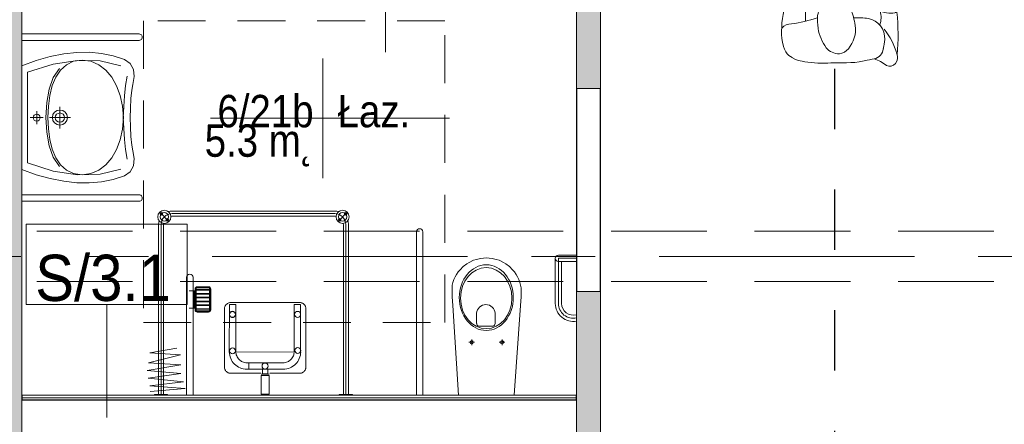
# Model space of a CAD drawing. Header units: centimetres. Extents: x -1631 to 1829, y -257 to 3158.
# Tile 109 of 129: x 8 to 498, y 2245 to 2446. Entities that reach past the tile are written whole.
import ezdxf

# ---------------------------------------------------------------- set-up
doc = ezdxf.new("R2010")
doc.units = ezdxf.units.CM
for name, pattern in [('Dash', [60, 30, -30]), ('Kreska', [20, 10, -10]), ('Oś', [222.25, 127, -31.75, 31.75, -31.75]), ('Ponad', [39.688, 23.813, -15.875]), ('Ukryte', [71.438, 47.625, -23.813])]:
    doc.linetypes.add(name, pattern=pattern)
for name, color, linetype, lineweight in [('A-ANNO-NOTE', 131, 'Continuous', 9), ('A-AREA-IDEN', 2, 'Continuous', 13), ('A-DETL', 90, 'Continuous', 9), ('A-DETL-HDLN', 90, 'Ukryte', 9), ('A-FLOR-OVHD', 1, 'Ponad', 9), ('A-GENM-HDLN', 13, 'Kreska', 9), ('A-WALL', 113, 'Continuous', 13), ('A-WALL-FNSH', 113, 'Continuous', 13), ('A-WALL-IDEN', 211, 'Continuous', 13), ('P-SANR-FIXT', 6, 'Continuous', 9), ('Q-SPCQ', 91, 'Continuous', 9), ('Q-SPCQ-HDLN', 91, 'Kreska', 9), ('S-GRID', 1, 'Continuous', 13)]:
    doc.layers.add(name, color=color, linetype=linetype, lineweight=lineweight)
doc.layers.add('A-WALL-PATT', color=111, linetype='Continuous', lineweight=13, plot=False)
doc.styles.add('Arial_11', font='arial.ttf', dxfattribs={"width": 0.85, "height": 23})
doc.styles.add('Arial_12', font='arial.ttf', dxfattribs={"width": 0.9, "height": 23})

# ---------------------------------------------------------------- blocks, each defined once
blk = doc.blocks.new('miska ustępowa dla N_35_5x54 wisząca koło narożna - Type 1-2357501-6_piętro IV __13_80 m_ - stan projektowany')
at = {"layer": 'P-SANR-FIXT'}
for p, q in [((-1.4, -11), (-4.56, -55.56)), ((29.22, -55.56), (26.4, -11)), ((44.09, -92.2), (44.09, -11)), ((47.21, -92.2), (47.21, -11)), ((3.32, -37.31), (6.14, -37.31)), ((4.69, -35.9), (4.69, -38.7)), ((18.43, -37.31), (21.25, -37.31)), ((19.8, -35.9), (19.8, -38.7)), ((8.17, -46.6), (8.17, -51.72)), ((16.4, -45.33), (9.09, -45.33)), ((17.32, -51.72), (17.32, -46.6)), ((-24.94, -56.63), (-24.94, -77.5)), ((-23.38, -56.63), (-23.38, -79.06)), ((-21.82, -56.63), (-21.82, -79.06)), ((-4.56, -55.56), (-4.88, -59.89)), ((29.58, -59.89), (29.22, -55.56)), ((-4.88, -59.89), (-4.82, -64.32)), ((29.53, -64.32), (29.58, -59.89)), ((-4.82, -64.32), (-4.57, -65.68)), ((-4.57, -65.68), (-4.19, -67.09)), ((-4.19, -67.09), (-3.69, -68.46)), ((-3.69, -68.46), (-3.07, -69.78)), ((28.07, -69.78), (28.69, -68.46)), ((28.69, -68.46), (29.19, -67.09)), ((29.19, -67.09), (29.57, -65.68)), ((29.57, -65.68), (29.53, -64.32)), ((-3.07, -69.78), (-2.34, -71.05)), ((-2.34, -71.05), (-1.51, -72.26)), ((-1.51, -72.26), (-0.58, -73.39)), ((-0.58, -73.39), (1.02, -74.96)), ((23.98, -74.96), (25.58, -73.39)), ((25.58, -73.39), (26.51, -72.26)), ((26.51, -72.26), (27.34, -71.05)), ((27.34, -71.05), (28.07, -69.78)), ((-32.35, -77.5), (-23.38, -77.5)), ((1.02, -74.96), (2.75, -76.27)), ((2.75, -76.27), (4.01, -77.03)), ((4.01, -77.03), (6.13, -78.05)), ((6.13, -78.05), (7.56, -78.51)), ((17.44, -78.51), (18.87, -78.05)), ((18.87, -78.05), (20.99, -77.03)), ((20.99, -77.03), (22.25, -76.27)), ((22.25, -76.27), (23.98, -74.96)), ((-23.38, -79.06), (-32.35, -79.06)), ((-23.38, -80.62), (-32.35, -80.62)), ((7.56, -78.51), (9.56, -78.98)), ((9.56, -78.98), (11.02, -79.17)), ((11.02, -79.17), (12.5, -79.25)), ((12.5, -79.25), (13.98, -79.17)), ((13.98, -79.17), (15.44, -78.98)), ((15.44, -78.98), (17.44, -78.51))]:
    blk.add_line(p, q, dxfattribs=at)
for centre in [(4.69, -37.31), (19.8, -37.31)]:
    blk.add_circle(centre, 0.825, dxfattribs=at)
for centre, radius, start, end in [((-30.79, -56.63), 8.97, 0, 99.9996), ((9.34, -46.48), 1.17, 102.2339, 185.8899), ((16.15, -46.48), 1.17, 354.1101, 77.7661), ((-30.79, -56.63), 7.41, 0, 102.1327), ((-30.79, -56.63), 5.85, 0, 105.4382), ((12.74, -51.5), 4.58, 182.8022, 357.1978), ((-23.38, -79.06), 1.56, 0, 90), ((-23.38, -79.06), 1.56, 270, 0), ((45.65, -92.2), 1.56, 180, 360)]:
    blk.add_arc(centre, radius, start, end, dxfattribs=at)
for centre, major_axis, ratio in [((12.55, -59.51), (0, 16.33), 0.823529), ((12.55, -59.26), (0, 15.16), 0.845174)]:
    blk.add_ellipse(centre, major_axis=major_axis, ratio=ratio, dxfattribs=at)
blk = doc.blocks.new('brodzik natryskowy dla N - Type 1-2359080-6_piętro IV __13_80 m_ - stan projektowany')
at = {"layer": 'P-SANR-FIXT'}
for p, q in [((-35.25, 97.25), (-40.13, 102.13)), ((47.11, 102.55), (-33.8, 102.55)), ((-33.8, 101.3), (47.11, 101.3)), ((47.11, 100.05), (-33.8, 100.05)), ((48.56, 97.25), (53.43, 102.13)), ((-40.55, 11.3), (-40.55, 95.8)), ((-39.3, 11), (-39.3, 95.8)), ((-38.05, 11.3), (-38.05, 95.8)), ((51.36, 11.3), (51.36, 95.8)), ((52.61, 11), (52.61, 96)), ((53.86, 11.3), (53.86, 95.8)), ((-26.61, 11.2), (-26.61, 69.6)), ((-23.41, 69.6), (-23.41, 11.2)), ((-22.41, 63.8), (-22.41, 53.4)), ((-22.11, 63.8), (-22.11, 53.4)), ((-21.81, 63.8), (-21.81, 53.4)), ((-15.71, 64.9), (-21.31, 64.9)), ((-15.71, 64.6), (-21.31, 64.6)), ((-15.71, 64.3), (-21.31, 64.3)), ((-15.21, 53.4), (-15.21, 63.8)), ((-14.91, 53.4), (-14.91, 63.8)), ((-14.61, 53.4), (-14.61, 63.8)), ((-22.41, 62.85), (-25.41, 62.85)), ((-22.81, 62.85), (-22.81, 54.35)), ((-22.61, 62.85), (-22.61, 54.35)), ((-21.81, 63.5), (-15.21, 63.5)), ((-21.81, 63.2), (-15.21, 63.2)), ((-21.81, 61.6), (-15.21, 61.6)), ((-21.81, 61.3), (-15.21, 61.3)), ((-21.81, 59.7), (-15.21, 59.7)), ((-21.81, 59.4), (-15.21, 59.4)), ((-22.41, 54.35), (-25.41, 54.35)), ((-21.81, 57.8), (-15.21, 57.8)), ((-21.81, 57.5), (-15.21, 57.5)), ((-21.81, 55.9), (-15.21, 55.9)), ((-21.81, 55.6), (-15.21, 55.6)), ((-21.81, 54), (-15.21, 54)), ((-7.74, 54.37), (-7.7, 54.64)), ((-7.74, 54.09), (-7.74, 54.37)), ((-7.74, 24.55), (-7.74, 54.09)), ((-7.7, 54.64), (-7.62, 54.91)), ((-7.62, 54.91), (-7.52, 55.18)), ((-7.52, 55.18), (-7.4, 55.43)), ((-7.4, 55.43), (-7.25, 55.67)), ((-7.25, 55.67), (-7.07, 55.9)), ((-7.07, 55.9), (-6.88, 56.11)), ((-6.88, 56.11), (-6.67, 56.31)), ((-6.67, 56.31), (-6.44, 56.49)), ((-6.44, 56.49), (-6.2, 56.64)), ((-6.2, 56.64), (-5.95, 56.77)), ((-5.95, 56.77), (-5.69, 56.88)), ((-5.69, 56.88), (-5.41, 56.96)), ((-5.41, 56.96), (-5.13, 57.01)), ((-5.29, 56.03), (-5.37, 32.6)), ((-2.15, 56.03), (-5.29, 56.03)), ((-5.13, 57.01), (29.82, 57.01)), ((-2.15, 32.63), (-2.15, 56.03)), ((26.92, 56.03), (30.07, 56.03)), ((26.92, 56.03), (26.92, 32.43)), ((29.82, 57.01), (30.1, 57.01)), ((30.07, 32.63), (30.07, 56.03)), ((30.1, 57.01), (30.38, 56.96)), ((30.38, 56.96), (30.65, 56.89)), ((30.65, 56.89), (30.92, 56.78)), ((30.92, 56.78), (31.17, 56.66)), ((31.17, 56.66), (31.41, 56.51)), ((31.41, 56.51), (31.64, 56.34)), ((31.64, 56.34), (31.85, 56.14)), ((31.85, 56.14), (32.05, 55.93)), ((32.05, 55.93), (32.22, 55.71)), ((32.22, 55.71), (32.38, 55.46)), ((32.38, 55.46), (32.51, 55.21)), ((32.51, 55.21), (32.61, 54.94)), ((32.61, 54.94), (32.69, 54.67)), ((32.69, 54.67), (32.74, 54.38)), ((32.74, 54.38), (32.74, 24.86)), ((-21.81, 53.7), (-15.21, 53.7)), ((-21.31, 52.9), (-15.71, 52.9)), ((-21.31, 52.6), (-15.71, 52.6)), ((-21.31, 52.3), (-15.71, 52.3)), ((-5.24, 51.15), (-5.23, 51.29)), ((-5.23, 51), (-5.24, 51.15)), ((-5.23, 51.29), (-5.21, 51.44)), ((-5.21, 50.85), (-5.23, 51)), ((-5.21, 51.44), (-5.18, 51.58)), ((-5.18, 50.71), (-5.21, 50.85)), ((-5.18, 51.58), (-5.13, 51.71)), ((-5.13, 50.58), (-5.18, 50.71)), ((-5.13, 51.71), (-5.07, 51.84)), ((-5.07, 50.45), (-5.13, 50.58)), ((-5.07, 51.84), (-4.99, 51.96)), ((-4.99, 50.33), (-5.07, 50.45)), ((-4.99, 51.96), (-4.91, 52.08)), ((-4.91, 50.21), (-4.99, 50.33)), ((-4.91, 52.08), (-4.81, 52.18)), ((-4.81, 50.11), (-4.91, 50.21)), ((-4.81, 52.18), (-4.71, 52.27)), ((-4.71, 50.02), (-4.81, 50.11)), ((-4.71, 52.27), (-4.6, 52.36)), ((-4.6, 49.93), (-4.71, 50.02)), ((-4.6, 52.36), (-4.48, 52.43)), ((-4.48, 49.86), (-4.6, 49.93)), ((-4.48, 52.43), (-4.35, 52.49)), ((-4.35, 49.8), (-4.48, 49.86)), ((-4.35, 52.49), (-4.21, 52.54)), ((-4.21, 49.75), (-4.35, 49.8)), ((-4.21, 52.54), (-4.07, 52.58)), ((-4.07, 49.71), (-4.21, 49.75)), ((-4.07, 52.58), (-3.93, 52.6)), ((-3.93, 49.69), (-4.07, 49.71)), ((-3.93, 52.6), (-3.78, 52.61)), ((-3.78, 49.68), (-3.93, 49.69)), ((-3.78, 52.61), (-3.63, 52.6)), ((-3.63, 52.6), (-3.48, 52.58)), ((-3.48, 49.71), (-3.63, 49.69)), ((-3.48, 52.58), (-3.34, 52.54)), ((-3.34, 49.75), (-3.48, 49.71)), ((-3.34, 52.54), (-3.21, 52.49)), ((-3.21, 49.8), (-3.34, 49.75)), ((-3.21, 52.49), (-3.08, 52.43)), ((-3.08, 49.86), (-3.21, 49.8)), ((-3.08, 52.43), (-2.96, 52.36)), ((-2.96, 49.93), (-3.08, 49.86)), ((-2.96, 52.36), (-2.85, 52.27)), ((-2.85, 50.02), (-2.96, 49.93)), ((-2.85, 52.27), (-2.74, 52.18)), ((-2.74, 50.11), (-2.85, 50.02)), ((-2.74, 52.18), (-2.65, 52.08)), ((-2.65, 50.21), (-2.74, 50.11)), ((-2.65, 52.08), (-2.56, 51.96)), ((-2.56, 50.33), (-2.65, 50.21)), ((-2.56, 51.96), (-2.49, 51.84)), ((-2.49, 50.45), (-2.56, 50.33)), ((-2.49, 51.84), (-2.43, 51.71)), ((-2.43, 50.58), (-2.49, 50.45)), ((-2.43, 51.71), (-2.38, 51.58)), ((-2.38, 50.71), (-2.43, 50.58)), ((-2.38, 51.58), (-2.34, 51.44)), ((-2.34, 50.85), (-2.38, 50.71)), ((-2.34, 51.44), (-2.32, 51.29)), ((-2.32, 51), (-2.34, 50.85)), ((-2.32, 51.29), (-2.31, 51.15)), ((-2.31, 51.15), (-2.32, 51)), ((-44.99, 32.02), (-31.46, 34.32)), ((-45.5, 27.16), (-29.67, 31)), ((-29.67, 31), (-44.99, 32.02)), ((-5.37, 32.6), (-5.32, 31.71)), ((-5.32, 31.71), (-5.19, 30.85)), ((-5.19, 30.85), (-4.98, 30.01)), ((-4.98, 30.01), (-4.68, 29.22)), ((26.92, 32.43), (-2.15, 32.63)), ((-2.03, 31.55), (-2.11, 32.1)), ((-1.89, 31.01), (-2.03, 31.55)), ((-1.71, 30.51), (-1.89, 31.01)), ((-1.47, 30.02), (-1.71, 30.51)), ((-1.19, 29.56), (-1.47, 30.02)), ((-0.87, 29.14), (-1.19, 29.56)), ((25.65, 29.14), (25.96, 29.56)), ((25.96, 29.56), (26.24, 30.02)), ((26.24, 30.02), (26.48, 30.51)), ((26.48, 30.51), (26.66, 31.01)), ((26.66, 31.01), (26.8, 31.55)), ((26.8, 31.55), (26.88, 32.1)), ((29.75, 30.01), (29.46, 29.22)), ((29.97, 30.85), (29.75, 30.01)), ((30.1, 31.71), (29.97, 30.85)), ((30.15, 32.6), (30.1, 31.71)), ((-46.26, 23.33), (-29.41, 26.14)), ((-29.41, 26.14), (-45.5, 27.16)), ((-7.7, 24.28), (-7.74, 24.55)), ((-4.68, 29.22), (-4.32, 28.45)), ((-4.32, 28.45), (-3.88, 27.74)), ((-3.88, 27.74), (-3.38, 27.07)), ((-3.38, 27.07), (-2.82, 26.45)), ((-2.82, 26.45), (-2.2, 25.89)), ((-2.2, 25.89), (-1.53, 25.38)), ((-1.53, 25.38), (-0.81, 24.95)), ((-0.51, 28.74), (-0.87, 29.14)), ((-0.81, 24.95), (-0.05, 24.58)), ((-0.12, 28.38), (-0.51, 28.74)), ((0.31, 28.06), (-0.12, 28.38)), ((-0.05, 24.58), (0.75, 24.29)), ((0.76, 27.79), (0.31, 28.06)), ((1.25, 27.55), (0.76, 27.79)), ((1.76, 27.36), (1.25, 27.55)), ((2.29, 27.23), (1.76, 27.36)), ((2.84, 27.14), (2.29, 27.23)), ((3.4, 27.11), (2.84, 27.14)), ((4.41, 27.12), (3.4, 27.11)), ((3.78, 27.12), (21.37, 27.12)), ((4.41, 23.89), (4.41, 27.12)), ((21.37, 27.12), (21.94, 27.14)), ((21.94, 27.14), (22.49, 27.23)), ((22.49, 27.23), (23.02, 27.36)), ((23.02, 27.36), (23.53, 27.55)), ((23.53, 27.55), (24.01, 27.79)), ((24.01, 27.79), (24.47, 28.06)), ((24.83, 24.58), (24.03, 24.29)), ((24.47, 28.06), (24.89, 28.38)), ((25.59, 24.95), (24.83, 24.58)), ((24.89, 28.38), (25.29, 28.74)), ((25.29, 28.74), (25.65, 29.14)), ((26.31, 25.38), (25.59, 24.95)), ((26.98, 25.89), (26.31, 25.38)), ((27.59, 26.45), (26.98, 25.89)), ((28.16, 27.07), (27.59, 26.45)), ((28.66, 27.74), (28.16, 27.07)), ((29.09, 28.45), (28.66, 27.74)), ((29.46, 29.22), (29.09, 28.45)), ((32.74, 24.58), (32.68, 24.31)), ((32.74, 24.86), (32.74, 24.58)), ((-29.41, 21.8), (-46.26, 23.33)), ((-45.75, 19.5), (-29.41, 21.8)), ((-7.62, 24.01), (-7.7, 24.28)), ((-7.51, 23.75), (-7.62, 24.01)), ((-7.38, 23.5), (-7.51, 23.75)), ((-7.23, 23.25), (-7.38, 23.5)), ((-7.05, 23.02), (-7.23, 23.25)), ((-6.85, 22.81), (-7.05, 23.02)), ((-6.64, 22.61), (-6.85, 22.81)), ((-6.41, 22.43), (-6.64, 22.61)), ((-6.17, 22.27), (-6.41, 22.43)), ((-5.92, 22.14), (-6.17, 22.27)), ((-5.66, 22.03), (-5.92, 22.14)), ((-5.39, 21.95), (-5.66, 22.03)), ((-5.12, 21.9), (-5.39, 21.95)), ((-4.84, 21.88), (-5.12, 21.9)), ((10.32, 21.88), (-4.84, 21.88)), ((0.75, 24.29), (1.58, 24.07)), ((1.58, 24.07), (2.44, 23.94)), ((2.44, 23.94), (4.41, 23.89)), ((22.33, 23.94), (3.78, 23.89)), ((10.54, 20.79), (14.45, 20.79)), ((10.54, 11.52), (10.54, 20.79)), ((14.44, 21.54), (10.55, 21.51)), ((11.19, 23.94), (13.8, 23.94)), ((11.19, 21.67), (11.19, 23.94)), ((13.8, 21.67), (11.19, 21.67)), ((13.8, 23.94), (13.8, 21.67)), ((14.45, 11.52), (14.45, 20.79)), ((30.14, 21.88), (14.73, 21.88)), ((23.2, 24.07), (22.33, 23.94)), ((24.03, 24.29), (23.2, 24.07)), ((30.36, 21.95), (30.1, 21.9)), ((30.62, 22.03), (30.14, 21.88)), ((30.87, 22.14), (30.62, 22.03)), ((31.12, 22.28), (30.87, 22.14)), ((31.36, 22.44), (31.12, 22.28)), ((31.59, 22.62), (31.36, 22.44)), ((31.81, 22.82), (31.59, 22.62)), ((32.01, 23.04), (31.81, 22.82)), ((32.19, 23.27), (32.01, 23.04)), ((32.35, 23.52), (32.19, 23.27)), ((32.49, 23.77), (32.35, 23.52)), ((32.6, 24.04), (32.49, 23.77)), ((32.68, 24.31), (32.6, 24.04)), ((-28.14, 17.71), (-45.75, 19.5)), ((-44.99, 15.67), (-28.14, 17.71)), ((-27.37, 14.39), (-44.99, 15.67)), ((-44.73, 12.86), (-27.37, 14.39)), ((-42.55, 11.3), (-42.55, 11)), ((-36.05, 11.3), (-42.55, 11.3)), ((-36.05, 11), (-36.05, 11.3)), ((14.45, 11.52), (10.54, 11.52)), ((49.36, 11.3), (49.36, 11)), ((55.86, 11.3), (49.36, 11.3)), ((55.86, 11), (55.86, 11.3))]:
    blk.add_line(p, q, dxfattribs=at)
for centre, radius in [((-37.69, 99.69), 3.25), ((51, 99.69), 3.25), ((-39.18, 101.17), 0.62), ((-37.69, 99.69), 2.1), ((-39.18, 101.17), 0.32), ((-36.21, 98.2), 0.62), ((-36.21, 98.2), 0.32), ((49.51, 98.2), 0.62), ((51, 99.69), 2.1), ((49.51, 98.2), 0.32), ((52.48, 101.17), 0.62), ((52.48, 101.17), 0.32), ((-3.85, 51.24), 1.5), ((28.59, 51.18), 1.5), ((-3.77, 33.05), 1.5), ((28.71, 33.24), 1.5), ((12.42, 25.5), 1.5)]:
    blk.add_circle(centre, radius, dxfattribs=at)
for centre, radius, start, end in [((-33.8, 95.8), 5.5, 90, 180), ((-33.8, 95.8), 6.75, 90, 106.4965), ((-33.8, 95.8), 4.25, 90, 98.8511), ((47.11, 95.8), 6.75, 73.5035, 90), ((47.11, 95.8), 5.5, 0, 90), ((47.11, 95.8), 4.25, 81.1489, 90), ((-33.8, 95.8), 6.75, 163.5035, 180), ((-33.8, 95.8), 4.25, 171.1489, 180), ((47.11, 95.8), 4.25, 0, 8.8511), ((47.11, 95.8), 6.75, 0, 16.4965), ((-25.01, 69.6), 1.6, 0, 180), ((-21.31, 63.8), 1.1, 90, 180), ((-21.31, 63.8), 0.8, 90, 180), ((-21.31, 63.8), 0.5, 90, 180), ((-15.71, 63.8), 1.1, 0, 90), ((-15.71, 63.8), 0.8, 0, 90), ((-15.71, 63.8), 0.5, 0, 90), ((-21.31, 53.4), 1.1, 180, 270), ((-21.31, 53.4), 0.8, 180, 270), ((-21.31, 53.4), 0.5, 180, 270), ((-15.71, 53.4), 0.5, 270, 0), ((-15.71, 53.4), 0.8, 270, 0), ((-15.71, 53.4), 1.1, 270, 0)]:
    blk.add_arc(centre, radius, start, end, dxfattribs=at)
blk.add_ellipse((-23.14, 58.6), major_axis=(0, 0.325), ratio=0.224951, dxfattribs=at)
blk = doc.blocks.new('umywalka dla N_65x56 koło - Type 1-1264895-6_piętro IV __13_80 m_ - stan projektowany')
at = {"layer": 'P-SANR-FIXT'}
for p, q in [((-29.1, 64.4), (-29.1, 6)), ((-25.9, 64.4), (-25.9, 6)), ((50.9, 64.4), (50.9, 6)), ((54.1, 6), (54.1, 64.4)), ((-14.43, 59.97), (-16.38, 57.12)), ((-11.49, 61.58), (-14.43, 59.97)), ((-7.9, 62.01), (-11.49, 61.58)), ((-3.96, 61.28), (-7.9, 62.01)), ((-1.14, 60.72), (-3.96, 61.28)), ((3.08, 60.29), (-1.14, 60.72)), ((7.9, 60.04), (3.08, 60.29)), ((12.5, 60.01), (7.9, 60.04)), ((17.1, 60.04), (12.5, 60.01)), ((21.92, 60.29), (17.1, 60.04)), ((26.14, 60.72), (21.92, 60.29)), ((28.96, 61.28), (26.14, 60.72)), ((32.9, 62.01), (28.96, 61.28)), ((36.49, 61.58), (32.9, 62.01)), ((39.43, 59.97), (36.49, 61.58)), ((41.38, 57.12), (39.43, 59.97)), ((-16.38, 57.12), (-18.22, 51.51)), ((-13.17, 55.28), (-15.64, 44.98)), ((-8.14, 58.51), (-3.44, 57.63)), ((-3.44, 57.63), (1.64, 57.08)), ((1.52, 55.04), (-3.33, 53.22)), ((6.84, 56.17), (1.52, 55.04)), ((1.64, 57.08), (6.99, 56.74)), ((12.52, 56.56), (6.84, 56.17)), ((6.99, 56.74), (12.48, 56.52)), ((12.48, 56.52), (17.98, 56.74)), ((18.18, 56.17), (12.52, 56.56)), ((17.98, 56.74), (23.33, 57.08)), ((23.49, 55.04), (18.18, 56.17)), ((23.33, 57.08), (28.41, 57.63)), ((28.31, 53.22), (23.49, 55.04)), ((28.41, 57.63), (33.11, 58.51)), ((40.64, 44.98), (38.17, 55.28)), ((43.22, 51.51), (41.38, 57.12)), ((-18.22, 51.51), (-19.42, 45.69)), ((-7.59, 50.79), (-11.11, 47.81)), ((-3.33, 53.22), (-7.59, 50.79)), ((32.54, 50.79), (28.31, 53.22)), ((36.03, 47.81), (32.54, 50.79)), ((44.42, 45.69), (43.22, 51.51)), ((-19.42, 45.69), (-19.97, 39.64)), ((-15.64, 44.98), (-15.95, 33.74)), ((-13.79, 44.33), (-15.49, 40.42)), ((-11.11, 47.81), (-13.79, 44.33)), ((38.68, 44.33), (36.03, 47.81)), ((40.36, 40.42), (38.68, 44.33)), ((40.95, 33.74), (40.64, 44.98)), ((44.97, 39.64), (44.42, 45.69)), ((-19.97, 39.64), (-19.89, 33.38)), ((-15.49, 40.42), (-16.08, 36.14)), ((40.95, 36.14), (40.36, 40.42)), ((44.89, 33.38), (44.97, 39.64)), ((-16.08, 36.14), (-15.49, 31.83)), ((40.36, 31.83), (40.95, 36.14)), ((-19.89, 33.38), (-19.18, 26.89)), ((-15.95, 33.74), (-14.09, 21.65)), ((-15.49, 31.83), (-13.8, 28.22)), ((12.5, 30.26), (12.5, 19.76)), ((38.67, 28.22), (40.36, 31.83)), ((39.09, 21.65), (40.95, 33.74)), ((44.18, 26.89), (44.89, 33.38)), ((-19.18, 26.89), (-17.85, 20.17)), ((-13.8, 28.22), (-11.14, 25.26)), ((-7.38, 21.71), (-11.89, 24.74)), ((-11.14, 25.26), (-7.63, 22.92)), ((7.16, 25.01), (17.84, 25.01)), ((8.75, 25.01), (9.04, 26.47)), ((9.04, 23.56), (8.75, 25.01)), ((9.04, 26.47), (9.85, 27.66)), ((9.85, 27.66), (11.04, 28.47)), ((10.2, 25.01), (10.38, 25.91)), ((10.38, 24.12), (10.2, 25.01)), ((10.38, 25.91), (10.87, 26.64)), ((10.87, 26.64), (11.61, 27.13)), ((11.04, 28.47), (12.5, 28.76)), ((11.61, 27.13), (12.5, 27.31)), ((12.5, 28.76), (13.96, 28.47)), ((12.5, 27.31), (13.39, 27.13)), ((13.39, 27.13), (14.13, 26.64)), ((13.96, 28.47), (15.15, 27.66)), ((14.13, 26.64), (14.62, 25.91)), ((14.62, 25.91), (14.8, 25.01)), ((14.8, 25.01), (14.62, 24.12)), ((15.15, 27.66), (15.96, 26.47)), ((15.96, 26.47), (16.25, 25.01)), ((16.25, 25.01), (15.96, 23.56)), ((36.76, 24.74), (32.25, 21.71)), ((32.5, 22.92), (36.01, 25.26)), ((36.01, 25.26), (38.67, 28.22)), ((42.85, 20.17), (44.18, 26.89)), ((-17.85, 20.17), (-15.89, 13.2)), ((-14.09, 21.65), (-10.01, 8.8)), ((-7.63, 22.92), (-3.39, 21.17)), ((-1.64, 19.63), (-7.38, 21.71)), ((-3.39, 21.17), (1.45, 19.96)), ((5.06, 18.42), (-1.64, 19.63)), ((1.45, 19.96), (6.76, 19.26)), ((9.85, 22.36), (9.04, 23.56)), ((11.04, 21.56), (9.85, 22.36)), ((10.87, 23.39), (10.38, 24.12)), ((11.61, 22.89), (10.87, 23.39)), ((12.5, 21.26), (11.04, 21.56)), ((12.5, 22.71), (11.61, 22.89)), ((13.39, 22.89), (12.5, 22.71)), ((13.96, 21.56), (12.5, 21.26)), ((14.13, 23.39), (13.39, 22.89)), ((15.15, 22.36), (13.96, 21.56)), ((14.62, 24.12), (14.13, 23.39)), ((15.96, 23.56), (15.15, 22.36)), ((18.1, 19.26), (23.42, 19.96)), ((26.51, 19.63), (19.81, 18.42)), ((23.42, 19.96), (28.26, 21.17)), ((32.25, 21.71), (26.51, 19.63)), ((28.26, 21.17), (32.5, 22.92)), ((35.01, 8.8), (39.09, 21.65)), ((40.89, 13.2), (42.85, 20.17)), ((12.43, 18.04), (5.06, 18.42)), ((6.76, 19.26), (12.43, 19.04)), ((10.89, 14.16), (11.26, 14.71)), ((11.26, 14.71), (11.82, 15.09)), ((11.82, 15.09), (12.5, 15.23)), ((12.43, 19.04), (18.1, 19.26)), ((19.81, 18.42), (12.43, 18.04)), ((12.5, 16.73), (12.5, 10.22)), ((12.5, 15.23), (13.18, 15.09)), ((13.18, 15.09), (13.74, 14.71)), ((13.74, 14.71), (14.11, 14.16)), ((-15.89, 13.2), (-13.31, 6)), ((15.75, 13.48), (9.25, 13.48)), ((10.75, 13.48), (10.89, 14.16)), ((10.89, 12.8), (10.75, 13.48)), ((11.26, 12.24), (10.89, 12.8)), ((11.82, 11.86), (11.26, 12.24)), ((12.5, 11.72), (11.82, 11.86)), ((13.18, 11.86), (12.5, 11.72)), ((13.74, 12.24), (13.18, 11.86)), ((14.11, 12.8), (13.74, 12.24)), ((14.11, 14.16), (14.25, 13.48)), ((14.25, 13.48), (14.11, 12.8)), ((38.31, 6), (40.89, 13.2)), ((-10.01, 8.8), (12.5, 8.8)), ((12.5, 8.8), (35.01, 8.8))]:
    blk.add_line(p, q, dxfattribs=at)
for centre in [(-27.5, 64.4), (52.5, 64.4)]:
    blk.add_arc(centre, 1.6, 360, 180, dxfattribs=at)
blk = doc.blocks.new('Łóżko transportowe - łóżko PRAWY SKRĘT-2406520-6_piętro IV __13_80 m_ - stan projektowany')
at = {"layer": 'A-GENM-HDLN'}
for p, q in [((-211, -72.67), (-207.66, -72.67)), ((-211, -81.04), (-211, -72.67)), ((-207.66, -72.67), (-207.66, -77.83)), ((-149.44, -72.67), (-149.44, -77.72)), ((-146.11, -72.67), (-149.44, -72.67)), ((-146.11, -81.04), (-146.11, -72.67)), ((-152.16, -77.04), (-204.76, -77.04)), ((-210.71, -81.04), (-146.11, -81.04)), ((-152.16, -79.34), (-204.76, -79.34)), ((-213.01, -230.22), (-213.01, -83.34)), ((-144.01, -83.34), (-144.01, -230.22)), ((-214.13, -100.83), (-216.43, -100.83)), ((-216.43, -100.83), (-216.43, -243.73)), ((-214.13, -243.73), (-214.13, -100.83)), ((-142.2, -101.09), (-139.9, -101.09)), ((-142.2, -243.73), (-142.2, -101.09)), ((-139.9, -101.09), (-139.9, -243.73)), ((-219.53, -109.11), (-217.23, -109.11)), ((-219.53, -235.46), (-219.53, -109.11)), ((-217.23, -109.11), (-217.23, -235.46)), ((-138.89, -109.11), (-138.89, -235.46)), ((-136.59, -109.11), (-138.89, -109.11)), ((-136.59, -235.46), (-136.59, -109.11)), ((-146.31, -232.52), (-210.71, -232.52)), ((-210.71, -233.31), (-146.31, -233.31)), ((-217.23, -235.46), (-219.53, -235.46)), ((-213.01, -270.47), (-213.01, -235.61)), ((-147.5, -238.03), (-209.87, -238.03)), ((-209.87, -238.03), (-209.87, -267.5)), ((-147.5, -267.5), (-147.5, -238.03)), ((-144.01, -235.61), (-144.01, -270.47)), ((-138.89, -235.46), (-136.59, -235.46)), ((-216.43, -243.73), (-214.13, -243.73)), ((-139.9, -243.73), (-142.2, -243.73)), ((-209.87, -267.5), (-147.5, -267.5)), ((-146.31, -272.77), (-210.71, -272.77)), ((-148.67, -274.65), (-148.67, -272.75)), ((-146.35, -274.65), (-146.35, -272.75)), ((-211.54, -285.9), (-211.54, -274.65)), ((-208.23, -274.65), (-208.23, -285.9)), ((-150.17, -274.65), (-145.11, -274.65)), ((-149.14, -285.9), (-149.14, -274.65)), ((-145.83, -274.65), (-145.83, -285.9)), ((-208.23, -285.9), (-211.54, -285.9)), ((-145.83, -285.9), (-149.14, -285.9))]:
    blk.add_line(p, q, dxfattribs=at)
for centre, radius, start, end in [((-152.16, -82.79), 5.75, 17.7326, 90), ((-210.71, -83.34), 2.3, 90, 180), ((-152.16, -82.79), 3.45, 30.5058, 90), ((-146.31, -83.34), 2.3, 0, 90), ((-146.31, -230.22), 2.3, 270, 0), ((-146.31, -235.61), 2.3, 0, 90), ((-210.71, -270.47), 2.3, 180, 270), ((-146.31, -270.47), 2.3, 270, 0)]:
    blk.add_arc(centre, radius, start, end, dxfattribs=at)
at = {"layer": 'Q-SPCQ'}
for p, q in [((-55.67, 38.72), (-55.67, 41.02)), ((-55.67, 41.02), (70.69, 41.02)), ((70.69, 41.02), (70.69, 38.72)), ((-90.67, 34.5), (-55.81, 34.5)), ((-63.94, 37.92), (-63.94, 35.62)), ((78.96, 37.92), (-63.94, 37.92)), ((-63.94, 35.62), (78.96, 35.62)), ((70.69, 38.72), (-55.67, 38.72)), ((-50.42, 34.5), (96.46, 34.5)), ((78.96, 35.62), (78.96, 37.92)), ((-106.11, 29.72), (-106.11, 33.03)), ((-106.11, 33.03), (-94.86, 33.03)), ((-94.86, 29.72), (-106.11, 29.72)), ((-94.86, 34.06), (-94.86, 29)), ((-94.86, 32.56), (-92.95, 32.56)), ((-94.86, 30.24), (-92.95, 30.24)), ((-92.97, -32.2), (-92.97, 32.2)), ((-87.7, 31.37), (-87.7, -31)), ((-58.24, 31.37), (-87.7, 31.37)), ((-58.24, 12.56), (-58.24, 31.37)), ((-53.51, 32.2), (-53.51, 14.3)), ((-52.72, 15.13), (-52.72, 32.2)), ((-41.4, 29.24), (-37.87, 30.32)), ((-37.87, 30.32), (-32.38, 29.92)), ((-32.38, 29.92), (-23.14, 28.89)), ((-23.49, 33.12), (-21.22, 5.81)), ((98.76, 32.49), (107.12, 32.49)), ((98.76, 32.2), (98.76, -32.4)), ((107.12, 32.49), (107.12, 29.16)), ((-45.79, 21.48), (-43.95, 26.18)), ((-43.95, 26.18), (-41.4, 29.24)), ((100.45, -26.34), (100.45, 26.25)), ((107.12, 29.16), (101.97, 29.16)), ((102.75, -26.34), (102.75, 26.25)), ((114.56, 25.24), (114.03, 24.44)), ((115.35, 26.3), (114.56, 25.24)), ((115.88, 27.09), (115.35, 26.3)), ((117.47, 28.15), (115.88, 27.09)), ((118.27, 28.69), (117.47, 28.15)), ((120.12, 28.95), (118.27, 28.69)), ((121.45, 28.95), (120.12, 28.95)), ((123.04, 28.95), (121.45, 28.95)), ((124.84, 28.69), (123.04, 28.95)), ((-52.06, 15.82), (-45.79, 21.48)), ((114.03, 24.44), (114.03, 23.91)), ((114.03, 23.91), (114.08, 23.1)), ((114.08, 23.1), (114.32, 22.25)), ((114.32, 22.25), (114.71, 21.57)), ((114.71, 21.57), (114.98, 21.19)), ((114.98, 21.19), (115.23, 20.92)), ((115.23, 20.92), (115.48, 20.74)), ((123.91, 21.37), (124.1, 21)), ((-83.75, 12.89), (-81.46, 16.46)), ((-79.79, 17.34), (-71, 17.03)), ((-78.02, 15.16), (-79.32, 12.25)), ((-75.29, 17.28), (-78.02, 15.16)), ((-71, 17.03), (-65.71, 15.12)), ((-65.71, 15.12), (-60.22, 12.25)), ((-55.38, 12.34), (-52.06, 15.82)), ((-30.17, 17.16), (-29.39, 13.18)), ((147.83, 18.1), (147.96, 17.02)), ((147.96, 17.02), (148.22, 15.7)), ((148.22, 15.7), (148.49, 14.64)), ((-85.46, 8.14), (-83.75, 12.89)), ((-79.32, 12.25), (-79.3, 7.78)), ((-70.43, 12.29), (-71.36, 9.94)), ((-60.22, 12.25), (-57.47, 9.74)), ((-59.96, 11.91), (-56.86, 11.75)), ((-29.39, 13.18), (-27.6, 10.36)), ((-27.6, 10.36), (-27.43, 6.67)), ((148.49, 14.64), (149.02, 12.25)), ((149.02, 12.25), (149.28, 10.66)), ((149.28, 10.66), (149.55, 8.54)), ((-85.11, 2.29), (-85.46, 8.14)), ((-80.57, 2.56), (-79.46, 6.57)), ((-63.14, 3.31), (-62.45, 4.98)), ((-62.45, 4.98), (-62.68, 6.92)), ((-57.47, 9.74), (-56.99, 4.53)), ((-27.43, 6.67), (-29.38, 3.26)), ((149.55, 8.54), (149.55, 6.42)), ((149.55, 6.42), (149.81, 4.3)), ((-83.81, -1.05), (-85.11, 2.29)), ((-80.05, -0.59), (-80.57, 2.56)), ((-71.99, 0.23), (-72.29, 2.75)), ((-57.02, 4.3), (-58.79, -0.56)), ((-21.88, 0.92), (-27.74, -15.16)), ((149.81, 4.3), (149.81, 2.44)), ((149.81, 2.44), (149.81, 0.85)), ((149.81, 0.85), (149.81, -1.27)), ((-73.74, -4.18), (-82.45, -2.21)), ((-77.94, -3.33), (-80.05, -0.59)), ((-68.13, -3.67), (-73.74, -4.18)), ((-62.1, -2.29), (-68.13, -3.67)), ((-58.79, -0.56), (-62.1, -2.29)), ((-61.75, -2.03), (-58.71, -2.66)), ((-58.24, -31), (-58.24, -3.82)), ((-57.43, -3.6), (-55.11, -7.81)), ((-28.96, -5.2), (-29.98, -1.41)), ((149.81, -1.27), (149.81, -3.39)), ((-55.11, -7.81), (-50.47, -14.88)), ((-32.51, -11), (-30.06, -8.73)), ((-30.06, -8.73), (-28.96, -5.2)), ((96.55, -8.81), (97.4, -14.24)), ((102.27, -8.97), (97.21, -8.16)), ((104.13, -7.98), (104.02, -8.17)), ((111.94, -13.19), (104.98, -7.83)), ((-53.51, -10.24), (-53.51, -32.2)), ((-52.72, -32.2), (-52.72, -11.45)), ((-34.27, -14.65), (-32.51, -11)), ((-50.47, -14.88), (-49.89, -19.88)), ((-28.42, -18.63), (-29.07, -34.66)), ((98.63, -15.63), (108.86, -18.54)), ((148.75, -18.76), (148.49, -20.09)), ((149.02, -17.7), (148.75, -18.76)), ((149.28, -16.38), (149.02, -17.7)), ((-49.89, -19.88), (-48.19, -23.49)), ((-48.19, -23.49), (-45.06, -25.43)), ((146.1, -24.33), (145.31, -25.13)), ((147.16, -22.74), (146.1, -24.33)), ((147.92, -21.46), (147.08, -22.85)), ((148.49, -20.09), (147.92, -21.46)), ((-106.11, -32.67), (-106.11, -29.36)), ((-106.11, -29.36), (-94.86, -29.36)), ((-94.86, -28.33), (-94.86, -33.39)), ((-45.06, -25.43), (-39.64, -26.44)), ((-39.64, -26.44), (-28.8, -28.02)), ((107.12, -29.06), (102.07, -29.06)), ((107.12, -32.4), (107.12, -29.06)), ((127.81, -27.51), (125.69, -27.25)), ((129.93, -27.78), (127.81, -27.51)), ((131.79, -27.78), (129.93, -27.78)), ((132.4, -27.81), (131.79, -27.78)), ((137.62, -27.78), (135.76, -28.04)), ((139.47, -27.51), (137.62, -27.78)), ((141.59, -26.98), (139.47, -27.51)), ((142.92, -26.45), (141.59, -26.98)), ((144.25, -25.92), (142.92, -26.45)), ((145.31, -25.13), (144.25, -25.92)), ((-94.86, -32.67), (-106.11, -32.67)), ((-94.86, -29.83), (-92.95, -29.83)), ((-94.86, -32.16), (-92.95, -32.16)), ((-87.7, -31), (-58.24, -31)), ((98.76, -32.4), (107.12, -32.4)), ((-55.81, -34.5), (-90.67, -34.5)), ((-63.94, -38.61), (-63.94, -36.31)), ((-63.94, -36.31), (78.7, -36.31)), ((78.7, -38.61), (-63.94, -38.61)), ((96.46, -34.5), (-50.42, -34.5)), ((78.7, -36.31), (78.7, -38.61)), ((-55.67, -39.61), (-55.67, -41.91)), ((70.69, -39.61), (-55.67, -39.61)), ((-55.67, -41.91), (70.69, -41.91)), ((70.69, -41.91), (70.69, -39.61)), ((-211.07, -274.65), (-211.07, -272.74)), ((-208.75, -274.65), (-208.75, -272.75)), ((-212.57, -274.65), (-207.51, -274.65))]:
    blk.add_line(p, q, dxfattribs=at)
for centre, radius, start, end in [((-90.67, 32.2), 2.3, 90, 180), ((-55.81, 32.2), 2.3, 360, 90), ((-50.42, 32.2), 2.3, 90, 180), ((96.46, 32.2), 2.3, 360, 90), ((97, 26.25), 5.75, 360, 72.2674), ((114.45, 26.3), 10.67, 332.4303, 17.0256), ((135.37, -72.1), 102.08, 84.1616, 96.0296), ((147.02, 24.57), 5.12, 53.3457, 110.0357), ((97, 26.25), 3.45, 360, 59.4942), ((155.31, -5.05), 35.87, 106.259, 128.4942), ((147.85, 25.78), 3.66, 334.0102, 52.4708), ((118.49, 37.03), 16.57, 259.523, 289.0823), ((127.32, 11.76), 9.78, 68.046, 109.2287), ((137.61, 13.35), 10, 86.6496, 169.8675), ((136.81, -0.41), 23.79, 75.7422, 86.6496), ((142.07, 16.76), 5.92, 13.0754, 84.1902), ((163.14, 13.71), 15.93, 138.9112, 164.0086), ((-79.85, 15.43), 1.91, 88.013, 147.341), ((153.18, 10.57), 25.82, 169.8675, 185.4386), ((-56.76, 13.66), 1.91, 267.0558, 316.4033), ((-32.69, 4.86), 11.5, 339.9773, 4.7513), ((131.67, -10.77), 19.09, 104.2457, 129.8189), ((133.26, -12.2), 20.9, 95.7555, 107.4934), ((133.4, -5.54), 14.31, 49.021, 98.976), ((137.97, -0.27), 7.34, 8.3566, 49.021), ((123.87, -1.49), 6.97, 129.3765, 229.136), ((137.33, 0.4), 7.91, 309.1031, 2.8416), ((-82.03, -0.35), 1.91, 201.3338, 257.3013), ((-59.1, -4.53), 1.91, 28.911, 78.2584), ((79.86, -7.33), 70.06, 352.5069, 3.2247), ((97.11, -8.72), 0.576, 80.8461, 188.9292), ((102.55, -7.27), 1.73, 260.8461, 328.5399), ((104.62, -8.28), 0.576, 52.4244, 148.5399), ((129.04, 4.7), 15.03, 229.6853, 259.0191), ((129.04, 12.28), 22.38, 279.3994, 306.3925), ((99.11, -13.97), 1.73, 188.9292, 254.1509), ((61.3, 12.26), 56.78, 325.6186, 334.1985), ((127.86, 18.05), 34.19, 243.1615, 271.9722), ((128, 26.42), 36.52, 267.1297, 277.2298), ((34.66, -39.09), 97.15, 9.5267, 17.2664), ((-16.93, -19.09), 11.5, 159.9773, 177.6993), ((139.83, 31.24), 60.07, 238.1847, 249.7735), ((136.25, -23.47), 5.8, 175.4525, 229.6854), ((97, -26.34), 3.45, 300.5058, 360), ((97, -26.34), 5.75, 287.7326, 360), ((133.88, 9.76), 37.9, 246.9882, 257.5224), ((134.62, -17.47), 10.63, 258.4769, 276.1668), ((-90.67, -32.2), 2.3, 180, 270), ((-55.81, -32.2), 2.3, 270, 0), ((-50.42, -32.2), 2.3, 180, 270), ((96.46, -32.2), 2.3, 270, 0), ((-204.76, -82.79), 5.75, 90, 162.2674), ((-204.76, -82.79), 3.45, 90, 149.4942), ((-210.71, -230.22), 2.3, 180, 270), ((-210.71, -235.61), 2.3, 90, 180)]:
    blk.add_arc(centre, radius, start, end, dxfattribs=at)
at = {"layer": 'Q-SPCQ-HDLN'}
for centre, radius, end in [((-106.11, -72.67), 105.71, 180.198), ((-106.11, -72.67), 40, 180), ((-28.77, -150.01), 105.71, 180.198)]:
    blk.add_arc(centre, radius, 90, end, dxfattribs=at)
blk = doc.blocks.new('METKA_POMIESZCZENIA2 - Rozbudowana - bez ramki-2396678-6_piętro IV __13_80 m_ - stan projektowany')
at = {"layer": 'A-AREA-IDEN'}
for p, q in [((0, 0.425), (0, 0)), ((0.0976, 0), (-0.8, 0)), ((-0.8, 0), (0.9, 0)), ((0, 0), (0, -0.425))]:
    blk.add_line(p, q, dxfattribs=at)
blk = doc.blocks.new('ET sciana_AT7 - 10mm-2270614-6_piętro IV __13_80 m_ - stan projektowany')
at = {"layer": 'A-WALL-IDEN'}
for p, q in [((-0.4, 0.196875), (0.4, 0.196875)), ((-0.4, -0.203125), (-0.4, 0.196875)), ((0.4, 0.196875), (0.4, -0.203125)), ((-0.4, -0.203125), (0.4, -0.203125))]:
    blk.add_line(p, q, dxfattribs=at)

msp = doc.modelspace()

# ---------------------------------------------------------------- hatches: boundary and pattern name
at = {"layer": 'A-WALL-PATT'}
h = msp.add_hatch(color=9, dxfattribs=at)
h.paths.add_polyline_path([(297.38, 1852.33), (297.38, 1880.83), (285.38, 1880.83), (285.38, 1852.33), (287.38, 1852.33), (287.38, 1852.83), (296.88, 1852.83), (296.88, 1852.33)], flags=0)
h.paths.add_polyline_path([(297.38, 1971.83), (297.38, 2310.83), (285.38, 2310.83), (285.38, 1971.83)], flags=0)
h.paths.add_polyline_path([(285.38, 2411.83), (297.38, 2411.83), (297.38, 2683.83), (285.38, 2683.83), (285.38, 2452.33)], flags=0)
h.paths.add_polyline_path([(285.38, 2814.83), (297.38, 2814.83), (297.38, 2824.33), (285.38, 2824.33), (285.38, 2818.87)], flags=0)
msp.add_hatch(color=9, dxfattribs=at).paths.add_polyline_path([(9.38, 1871.33), (9.38, 2452.33), (-2.62, 2452.33), (-2.62, 2343.33), (2.38, 2343.33), (2.38, 2313.33), (-2.62, 2313.33), (-2.62, 1871.33), (8.49, 1871.33)], flags=0)

# ---------------------------------------------------------------- linework, layer by layer
at = {"layer": 'A-ANNO-NOTE', "lineweight": 13}
msp.add_line((190.38, 2429.83), (190.38, 2519.83), dxfattribs=at)
msp.add_line((190.38, 2429.83), (190.38, 2519.83), dxfattribs=at)
at = {"layer": 'A-DETL', "linetype": 'Dash', "lineweight": 25}
msp.add_open_spline([(413.88, 1671.63), (413.88, 2096.66), (413.88, 2119.33), (413.88, 2190.85), (413.88, 2616.83)], degree=3, knots=[0, 0, 0, 0, 5.678351, 11.366988, 11.366988, 11.366988, 11.366988], dxfattribs=at)
at = {"layer": 'A-DETL-HDLN'}
for p, q in [((-1197.62, 2340.83), (1172.38, 2340.83)), ((-1197.62, 2315.83), (1172.38, 2315.83))]:
    msp.add_line(p, q, dxfattribs=at)
at = {"layer": 'A-FLOR-OVHD'}
for p, q in [((69.95, 2445.45), (69.95, 2295.45)), ((219.95, 2445.45), (69.95, 2445.45)), ((219.95, 2295.45), (219.95, 2445.45)), ((69.95, 2295.45), (219.95, 2295.45))]:
    msp.add_line(p, q, dxfattribs=at)
at = {"layer": 'A-WALL', "lineweight": 9}
for p, q in [((297.38, 2411.83), (297.38, 2683.83)), ((9.38, 2259.33), (9.38, 2452.33)), ((285.38, 2452.33), (285.38, 2411.83)), ((285.38, 2310.83), (285.38, 2259.33)), ((297.38, 1971.83), (297.38, 2310.83))]:
    msp.add_line(p, q, dxfattribs=at)
at = {"layer": 'A-WALL'}
for p, q in [((285.38, 2411.83), (297.38, 2411.83)), ((297.38, 2310.83), (285.38, 2310.83)), ((285.38, 2258.08), (9.38, 2258.08)), ((9.38, 2256.83), (9.38, 2239.83)), ((285.38, 2239.83), (285.38, 2256.83))]:
    msp.add_line(p, q, dxfattribs=at)
at = {"layer": 'A-WALL', "color": 7, "lineweight": 25}
for p, q in [((285.38, 2411.83), (285.38, 2310.83)), ((297.38, 2310.83), (297.38, 2411.83)), ((9.38, 2259.33), (9.38, 2256.83)), ((285.38, 2256.83), (285.38, 2259.33)), ((285.38, 2256.83), (9.38, 2256.83))]:
    msp.add_line(p, q, dxfattribs=at)
at = {"layer": 'A-WALL-FNSH', "color": 250, "lineweight": 9}
msp.add_line((285.38, 2259.33), (9.38, 2259.33), dxfattribs=at)
at = {"layer": 'A-WALL-IDEN'}
msp.add_line((51.68, 2248.33), (51.68, 2304.35), dxfattribs=at)
at = {"layer": 'S-GRID', "linetype": 'Oś'}
msp.add_line((1342.46, 2328.33), (-1368.76, 2328.33), dxfattribs=at)

# ---------------------------------------------------------------- block references
at = {"layer": 'A-AREA-IDEN', "xscale": 69.99999999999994, "yscale": 69.99999999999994, "zscale": 69.99999999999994}
msp.add_blockref('METKA_POMIESZCZENIA2 - Rozbudowana - bez ramki-2396678-6_piętro IV __13_80 m_ - stan projektowany', (159.24, 2397.04), dxfattribs=at)
at = {"layer": 'A-WALL-IDEN', "xscale": 99.99999999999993, "yscale": 99.99999999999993, "zscale": 99.99999999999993}
msp.add_blockref('ET sciana_AT7 - 10mm-2270614-6_piętro IV __13_80 m_ - stan projektowany', (51.68, 2324.66), dxfattribs=at)
at = {"layer": 'P-SANR-FIXT'}
for name, p, rotation in [('umywalka dla N_65x56 koło - Type 1-1264895-6_piętro IV __13_80 m_ - stan projektowany', (3.38, 2409.83), 270.0000000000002), ('miska ustępowa dla N_35_5x54 wisząca koło narożna - Type 1-2357501-6_piętro IV __13_80 m_ - stan projektowany', (253.03, 2248.33), 180)]:
    msp.add_blockref(name, p, dxfattribs=dict(at, rotation=rotation))
msp.add_blockref('brodzik natryskowy dla N - Type 1-2359080-6_piętro IV __13_80 m_ - stan projektowany', (118.03, 2248.33), dxfattribs=at)
at = {"layer": 'Q-SPCQ', "rotation": 270.0000000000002}
msp.add_blockref('Łóżko transportowe - łóżko PRAWY SKRĘT-2406520-6_piętro IV __13_80 m_ - stan projektowany', (415.38, 2574.33), dxfattribs=at)

# ---------------------------------------------------------------- texts
at = {"layer": 'A-AREA-IDEN', "char_height": 16.1, "line_spacing_factor": 0.936439, "style": 'Arial_11'}
for s, insert, width, attachment_point in [('\\pt84.99995,169.9999,255.00008,340.00003,424.99998,509.99993,595.00011,680.00006,765.00001,849.99996,934.99991,1020.00009,1105.00004,1189.99999,1274.99994,1359.99989,1445.00007,1530.00002,1614.99997,1699.99992,1785.0001,1870.00005,1955,2039.99995,2124.9999,2210.00008,2295.00003,2379.99998,2464.99993,2550.00011,2635.00006,2720.00001;Łaz.', (166.54, 2392.29), 36.2355, 7), ('\\pxqr,t3.69565,7.3913,11.08696,14.78261,18.47826,22.17391,25.86957,29.56522,33.26087,36.95652,40.65217,44.34783,48.04348,51.73913,55.43478,59.13043,62.82609,66.52174,70.21739,73.91304,77.6087,81.30435,85,88.69565,92.3913,96.08696,99.78261,103.47826,107.17391,110.86957,114.56522,118.26087;{6/21b}', (154.58, 2392.29), 47.6, 9), ('\\pt84.99995,169.9999,255.00008,340.00003,424.99998,509.99993,595.00011,680.00006,765.00001,849.99996,934.99991,1020.00009,1105.00004,1189.99999,1274.99994,1359.99989,1445.00007,1530.00002,1614.99997,1699.99992,1785.0001,1870.00005,1955,2039.99995,2124.9999,2210.00008,2295.00003,2379.99998,2464.99993,2550.00011,2635.00006,2720.00001;5.3 m˛', (154.58, 2393.96), 53.55, 3)]:
    msp.add_mtext(s, dxfattribs=dict(at, insert=insert, width=width, attachment_point=attachment_point))
at = {"layer": 'A-WALL-IDEN', "insert": (49.87, 2317.51), "char_height": 23, "width": 67.32, "attachment_point": 5, "line_spacing_factor": 0.936439, "style": 'Arial_12'}
msp.add_mtext('\\pxqc,t4.96957,9.93913,14.9087,19.87826,24.84783,29.81739,34.78696,39.75652,44.72609,49.69565,54.66522,59.63478,64.60435,69.57391,74.54348,79.51304,84.48261,89.45217,94.42174,99.3913,104.36087,109.33043,114.3,119.26957,124.23913,129.2087,134.17826,139.14783,144.11739,149.08696,154.05652,159.02609;{S/3.1}', dxfattribs=at)

doc.saveas('drawing.dxf')
